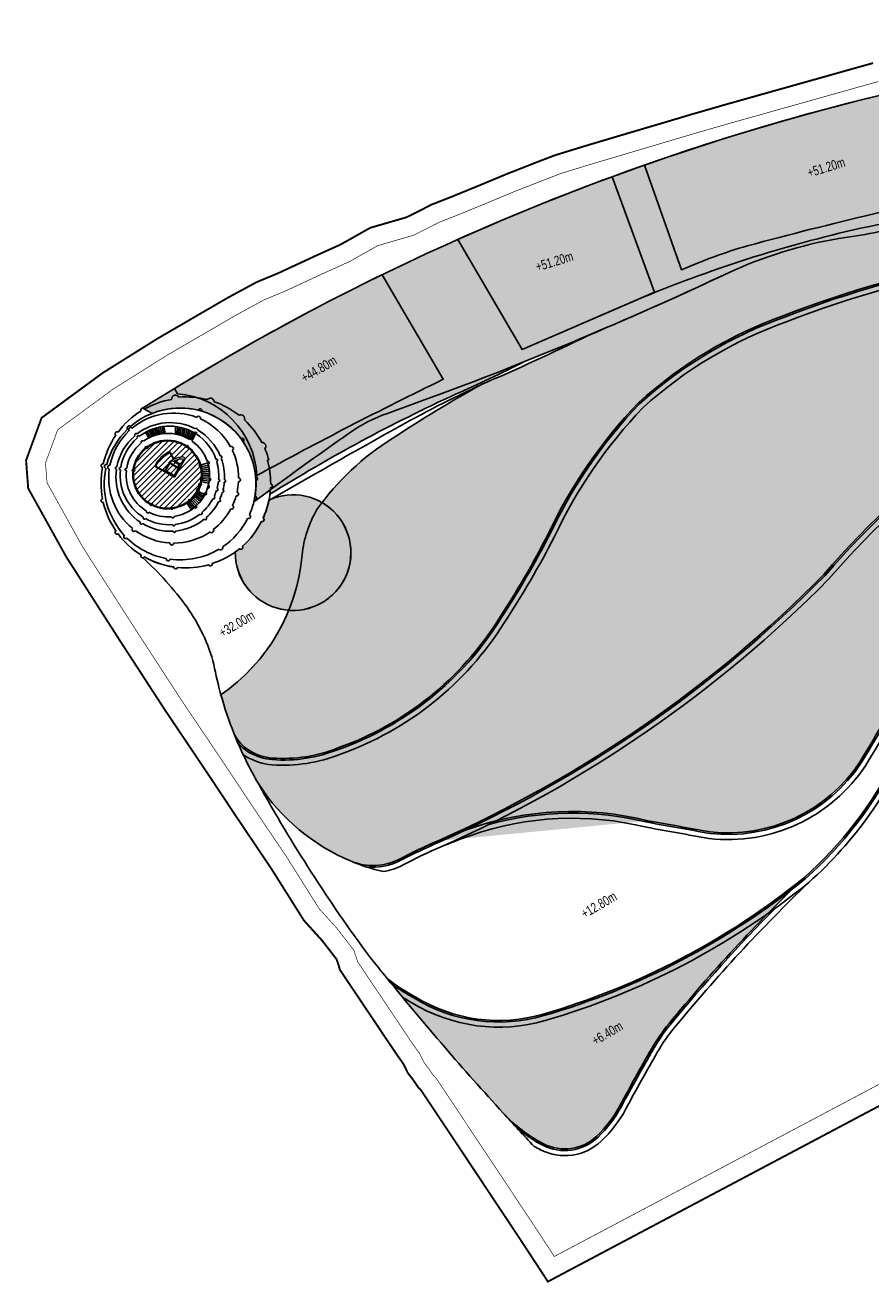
# Model space of a CAD drawing. Header units: millimetres. Extents: x -1402 to -179, y -280 to 6164.
# Tile 195 of 212: x -786 to -654, y 5359 to 5555. Entities that reach past the tile are written whole.
import ezdxf

# ---------------------------------------------------------------- set-up
doc = ezdxf.new("R2010")
doc.units = ezdxf.units.MM
doc.linetypes.add('AJN-Limite', pattern=[1.25, 0.5, -0.25, 0, -0.25, 0, -0.25])
doc.linetypes.add('DASH', pattern=[0.35, 0.25, -0.1])
doc.layers.get('0').update_dxf_attribs({"linetype": 'CONTINUOUS'})
for name, color, linetype, lineweight in [('AJN-2-SBT-C', 2, 'CONTINUOUS', 20), ('AJN-4-PRT-C', 41, 'CONTINUOUS', 30), ('AJN-4-VIT-C', 130, 'CONTINUOUS', 30), ('AJN-5-ASC-C', 230, 'CONTINUOUS', 30), ('AJN-7-500-A', 10, 'CONTINUOUS', 18), ('AJN-8-252-H', 252, 'CONTINUOUS', 20), ('GEO-1-LIM-V', 10, 'AJN-Limite', 25)]:
    doc.layers.add(name, color=color, linetype=linetype, lineweight=lineweight)
for name, color, linetype, true_color in [('AJN-2-SBT-H', 7, 'CONTINUOUS', 0x6e6e6e), ('AJN-8-254-H-CLAIR', 7, 'CONTINUOUS', 0xededed), ('AJN-9-SRF-MARINHORIZON-HOUSING DUPLEX', 7, 'CONTINUOUS', 0x96cd7e)]:
    doc.layers.add(name, color=color, linetype=linetype, true_color=true_color)
for name, color, linetype in [('AJN-2-SBT-V', 51, 'CONTINUOUS'), ('AJN-7-PER-V', 8, 'CONTINUOUS'), ('AJN-8-251-H', 251, 'CONTINUOUS'), ('AJN-8-254-H', 254, 'CONTINUOUS')]:
    doc.layers.add(name, color=color, linetype=linetype)
doc.layers.add('AJN-6-Etang', color=7, linetype='CONTINUOUS', lineweight=15, true_color=0x46a499)
doc.styles.add('AJN-TXT-500', font='swiss.ttf', dxfattribs={"height": 0.75})
doc.styles.get("Standard").update_dxf_attribs({"font": 'rs.shx', "bigfont": 'hztxt.shx'})

# ---------------------------------------------------------------- blocks, each defined once
blk = doc.blocks.new('ESCALIER COURBE')
at = {"layer": 'AJN-8-251-H', "linetype": 'Continuous'}
for p, q in [((-3.17, 0.14), (-1.25, -1.46)), ((-2.96, 0.39), (-1.04, -1.21)), ((-2.74, 0.65), (-0.83, -0.97)), ((-2.53, 0.9), (-0.62, -0.72)), ((-2.31, 1.15), (-0.42, -0.48)), ((-2.09, 1.41), (-0.2, -0.23)), ((-1.87, 1.66), (0.01, 0.01)), ((-4.01, -0.9), (-2.06, -2.46)), ((-3.8, -0.64), (-1.86, -2.21)), ((-3.59, -0.38), (-1.66, -1.96)), ((-3.38, -0.12), (-1.45, -1.71)), ((-4.51, -5.41), (-6.37, -3.75)), ((-4.29, -5.16), (-6.16, -3.51)), ((-4.07, -4.91), (-5.95, -3.27)), ((-3.85, -4.66), (-5.74, -3.03)), ((-3.63, -4.41), (-5.54, -2.78)), ((-3.42, -4.15), (-5.33, -2.54)), ((-3.21, -3.9), (-5.13, -2.3)), ((-2.99, -3.64), (-4.92, -2.05)), ((-6.31, -7.36), (-8.11, -5.62)), ((-5.17, -6.15), (-7.02, -4.46)), ((-4.95, -5.9), (-6.8, -4.22)), ((-4.73, -5.66), (-6.59, -3.99))]:
    blk.add_line(p, q, dxfattribs=at)
at = {"layer": 'AJN-8-251-H', "linetype": 'Continuous', "flags": 128}
for points in [[(-4.01, -0.9, -0.010909), (-1.87, 1.66)], [(-2.06, -2.46, -0.010871), (0, 0, -0.000061), (0.01, 0.01)]]:
    blk.add_lwpolyline(points, format="xyb", dxfattribs=at)
at = {"layer": 'AJN-8-251-H', "linetype": 'Continuous'}
for points in [[(-8.11, -5.62, 0.019637), (-4.92, -2.05, -0.004816), (-4.01, -0.9, -0.004816)], [(-6.31, -7.36, 0.019803), (-2.97, -3.61, -0.004953), (-2.06, -2.46, -0.004953)]]:
    blk.add_lwpolyline(points, format="xyb", dxfattribs=at)
at = {"layer": 'AJN-8-252-H', "flags": 128}
blk.add_lwpolyline([(-6.09, -5.3, 0.013174), (-3.94, -2.83, -0.015794), (-0.93, 0.83)], format="xyb", dxfattribs=at)
blk.add_lwpolyline([(-5.72, -5.17), (-6.09, -5.3), (-6.02, -4.91)], dxfattribs=at)
blk = doc.blocks.new('A$C0A0E1B4E')
at = {"layer": 'AJN-2-SBT-V'}
h = blk.add_hatch(color=256, dxfattribs=at)
h.dxf.hatch_style = 1
h.set_gradient(color1=(188, 236, 246), rotation=200, centered=1, tint=0.8, name='INVCURVED')
h.paths.add_polyline_path([(-131.6, -160.14, -0.041206), (-128.89, -156.23, -0.029624), (-107.7, -133.35, -0.100205), (-148.58, -154.74, -0.21111), (-168.61, -152.04, -0.042539), (-172.98, -149.2, 0.014455), (-154.83, -170.23, 0.089169), (-148.55, -175.03, 0.318444), (-140.21, -173.83, 0.07982), (-136.57, -169.07, -0.007477)])
at = {"layer": 'AJN-6-Etang', "transparency": 33554687}
h = blk.add_hatch(color=256, dxfattribs=at)
h.dxf.hatch_style = 1
h.set_gradient(color1=(39, 228, 241), rotation=300, centered=1, tint=0.757097)
h.paths.add_polyline_path([(14.8, -24.88, -0.191795), (8.46, -18.77, 0.000807), (2.07, -19.27, 0.00076), (-4.14, -19.78, -0.023982), (-18.63, -20.28, -0.033008), (-37.32, -22.64, -0.034223), (-57.8, -24.28, 0.002236), (-58.55, -24.31, 0.022173), (-69.68, -26.36, -0.065305), (-74.34, -26.81, -0.00299), (-83.07, -28.4, -0.003401), (-91.42, -31.06, -0.046928), (-102.31, -33.36, 0.063557), (-119.48, -38.69, -0.010457), (-141.55, -48.55, -0.011693), (-158.24, -56.22, 0.01967), (-172.15, -64.63, 0.099954), (-184.01, -75.8, 0.10929), (-186.32, -82.89, -0.222464), (-199.03, -104.78, 0.026891), (-197.01, -110.78, 0.149407), (-194.58, -113.51, 0.11867), (-190.95, -114.67, 0.113891), (-180.71, -113.09, 0.168279), (-155.57, -92.97, 0.026031), (-147.78, -79.56, -0.080527), (-133.69, -59.08, -0.098658), (-110.74, -45.37, -0.092955), (-48.18, -33.74, 0.029718), (-35.24, -33.26, 0.021841), (-26.16, -31.55, -0.029034), (-20.85, -30.9, -0.070228), (7.84, -33.4, -0.025626), (18.12, -36.74, 0.050461), (21.8, -37.88, 0.033732), (22.37, -37.93, 0.062578), (22.8, -37.88, 0.130004), (23.11, -37.71, 0.153463), (23.25, -37.46, 0.135749), (23.23, -37.21), (23.27, -37.32, 0.10194), (23.21, -36.87), (21.92, -32.66, 0.224712)])
at = {"layer": 'AJN-6-Etang', "linetype": 'Continuous', "transparency": 33554687}
h = blk.add_hatch(color=256, dxfattribs=at)
h.dxf.hatch_style = 1
h.set_gradient(color1=(166, 228, 247), rotation=200, centered=1, tint=0.8, name='INVCURVED')
edge = h.paths.add_edge_path()
edge.add_arc((16.68, -9.08), 32.85, 259.0174, 283.7331)
edge.add_line((24.48, -40.98), (23.24, -37.23))
edge.add_arc((22.8, -37.39), 0.471, -70.6203, 20.1925, ccw=False)
edge.add_arc((22.38, -36.19), 1.74, 267.0779, 289.3427, ccw=False)
edge.add_arc((22.45, -33.74), 4.2, 261.1793, 267.8351, ccw=False)
edge.add_arc((25.63, -19.13), 19.14, 246.9189, 258.474, ccw=False)
edge.add_arc((-19.55, -135.3), 105.52, 69.0801, 74.9519)
edge.add_arc((-15.36, -133.79), 103.04, 76.9888, 93.0574)
edge.add_arc((-17.89, -76.92), 46.11, 93.6854, 100.3376)
edge.add_arc((-50.21, 71.49), 105.82, 278.1314, 283.1362, ccw=False)
edge.add_arc((-45.72, 75.23), 109, 268.7077, 275.5166, ccw=False)
edge.add_arc((-48.44, -206.37), 172.63, 89.915, 111.1578)
edge.add_arc((-87.83, -109.8), 68.39, 109.5782, 132.116)
edge.add_arc((-77.57, -112.76), 77.66, 136.2722, 154.6878)
edge.add_arc((-280.4, -11.43), 149.1, 326.8486, 332.8131, ccw=False)
edge.add_arc((-197.18, -66.75), 49.18, 289.5713, 327.78, ccw=False)
edge.add_arc((-189.26, -91.68), 23.05, 265.806, 291.7959, ccw=False)
edge.add_arc((-190.36, -106.56), 8.14, 238.7353, 265.806, ccw=False)
edge.add_arc((-191.33, -108.16), 6.26, 204.7452, 238.7353, ccw=False)
edge.add_arc((-142.24, -89), 58.95, 201.6826, 210.3253)
edge.add_arc((-166.41, -101.4), 31.86, 213.0342, 247.3748)
edge.add_arc((-175.2, -122.5), 9, 247.3748, 297.9607)
edge.add_arc((-135.29, -197.68), 76.11, 113.0774, 117.9607, ccw=False)
edge.add_arc((-245.18, 53.14), 197.73, 293.8824, 315.3027)
edge.add_arc((-5.44, -171.08), 130.72, 83.0294, 139.3583, ccw=False)
h = blk.add_hatch(color=256, dxfattribs=at)
h.dxf.hatch_style = 1
h.set_gradient(color1=(181, 223, 247), rotation=200, centered=1, tint=0.8, name='INVCURVED')
edge = h.paths.add_edge_path()
edge.add_arc((20.24, -106.04), 41.77, 80.0813, 93.8135, ccw=False)
edge.add_arc((26.4, -70.8), 6, 8.3142, 80.0813, ccw=False)
edge.add_line((32.34, -69.94), (31.55, -64.54))
edge.add_arc((16.71, -66.71), 15, 8.3142, 17.1164)
edge.add_line((31.04, -62.3), (24.48, -40.98))
edge.add_arc((16.68, -9.08), 32.85, 259.0174, 283.7331, ccw=False)
edge.add_arc((-5.44, -171.08), 130.72, 83.0294, 139.3583)
edge.add_arc((-245.18, 53.14), 197.73, 293.8824, 315.3027, ccw=False)
edge.add_arc((-135.29, -197.68), 76.11, 109.1622, 113.0774, ccw=False)
edge.add_arc((-144.02, -172.57), 49.53, 76.1865, 109.1622, ccw=False)
edge.add_arc((7292.81, 40997.51), 41786.94, 259.764921, 259.778471)
edge.add_arc((-119.69, -101.53), 24.85, 263.5899, 326.3376)
edge.add_arc((-1503.77, 726.35), 1637.6, 329.07221, 329.52177)
edge.add_arc((-50.96, -127.51), 47.56, 102.1028, 150.7305, ccw=False)
edge.add_arc((10.41, -327.12), 256.25, 101.2019, 106.1647, ccw=False)
edge.add_line((-39.37, -75.76), (-25.52, -73.39))
edge.add_arc((-61.77, 149.81), 226.13, 279.2254, 286.4139)
edge.add_arc((22.18, -135.19), 70.99, 93.8135, 106.4139, ccw=False)
at = {"layer": 'AJN-6-Etang', "transparency": 33554687}
h = blk.add_hatch(color=256, dxfattribs=at)
h.dxf.hatch_style = 1
h.set_gradient(color1=(188, 236, 246), rotation=200, centered=1, tint=0.8, name='INVCURVED')
edge = h.paths.add_edge_path()
edge.add_arc((26.4, -70.8), 6, 8.3142, 80.0813)
edge.add_arc((20.24, -106.04), 41.77, 80.0813, 93.8135)
edge.add_arc((22.18, -135.19), 70.99, 93.8135, 106.4139)
edge.add_arc((-61.77, 149.81), 226.13, 279.2254, 286.4139, ccw=False)
edge.add_line((-25.52, -73.39), (-39.37, -75.76))
edge.add_arc((-28.94, -143.36), 68.41, 82.7021, 98.7715, ccw=False)
edge.add_arc((-35.08, -197.28), 122.67, 74.0951, 83.0566, ccw=False)
edge.add_arc((28.51, 16.67), 100.55, 252.6563, 263.6004)
edge.add_arc((20.19, -58.51), 24.91, 263.3459, 296.1893)
edge.add_arc((28.72, -75.44), 5.96, 294.4265, 308.1904)
edge.add_arc((31.02, -78.29), 2.29, 307.0003, 349.6996)
edge.add_arc((26.43, -77.52), 6.96, 350.2044, 365.0106)
edge.add_line((33.36, -76.91), (32.34, -69.94))
h = blk.add_hatch(color=256, dxfattribs=at)
h.dxf.hatch_style = 1
h.set_gradient(color1=(143, 224, 240), color2=(237, 250, 252), rotation=220, centered=1, tint=0.8, name='INVCURVED')
edge = h.paths.add_edge_path()
edge.add_arc((29.63, -85.99), 5, 270, 368.3142)
edge.add_line((34.58, -85.27), (33.36, -76.91))
edge.add_arc((26.43, -77.52), 6.96, -9.2989, 5.0106, ccw=False)
edge.add_arc((31.02, -78.29), 2.29, 307.0003, 351.206, ccw=False)
edge.add_arc((28.72, -75.44), 5.96, 294.4265, 308.1904, ccw=False)
edge.add_arc((20.19, -58.51), 24.91, 263.3459, 296.1893, ccw=False)
edge.add_arc((28.51, 16.67), 100.55, 252.6563, 263.6004, ccw=False)
edge.add_arc((-35.08, -197.28), 122.67, 74.0951, 83.0566)
edge.add_arc((-28.94, -143.36), 68.41, 82.7021, 98.7715)
edge.add_arc((10.41, -327.12), 256.25, 101.2019, 106.1647)
edge.add_arc((-47.61, -125.31), 46.27, 106.7331, 149.5874)
edge.add_arc((-62.11, -85.93), 30, 212.1441, 281.6392)
edge.add_arc((-84.6, 23.26), 141.49, 281.6392, 295.8554)
edge.add_arc((34.04, -220.2), 129.35, 98.0377, 116.1154, ccw=False)
edge.add_arc((52.78, -453.24), 362.99, 93.6562, 95.8226, ccw=False)
at = {"layer": 'AJN-8-254-H'}
h = blk.add_hatch(color=256, dxfattribs=at)
h.dxf.hatch_style = 1
h.paths.add_polyline_path([(0, 0), (-4.4, 0, 0.001802), (-7.19, -0.01, -0.106766), (0.63, -17.01, -0.032965), (7.83, -17.05, 0.107066)])
h.paths.add_polyline_path([(-7.19, -0.01, 0.006777), (-17.68, -0.23), (-16.33, -2.03), (-11.19, -18.68, -0.032008), (0.63, -17.01, 0.106766)])
h.paths.add_polyline_path([(-16.33, -2.03), (-17.68, -0.23, 0.004882), (-25.22, -0.56), (-19.39, -17.46), (-25.59, -17.83, 0.038414), (-31.76, -18.55), (-35.01, -19.37, -0.05971), (-49.1, -21.62, 0.019839), (-64.93, -22.86), (-70.38, -5.67, 0.007782), (-82.22, -7.91), (-76.89, -25.15, 0.015777), (-116.6, -34.52, 0.032397), (-126.96, -38.28), (-132.71, -21.89, 0.003478), (-137.78, -23.71), (-131.13, -41.82, -0.041991), (-97.76, -31.53), (-71.84, -25.96, -0.041971), (-57.8, -24.28, 0.037092), (-35.61, -22.37), (-22.85, -20.6, -0.050284), (-14.16, -20.27, 0.005676), (-10.73, -20.18)])
h.paths.add_polyline_path([(-25.22, -0.56, 0.029382), (-70.38, -5.67), (-64.93, -22.86, -0.019839), (-49.1, -21.62, 0.05971), (-35.01, -19.37), (-31.76, -18.55, -0.038414), (-25.59, -17.83), (-19.39, -17.46)], flags=17)
h.paths.add_polyline_path([(-82.22, -7.91, 0.033888), (-132.71, -21.89), (-126.96, -38.28, -0.032397), (-116.6, -34.52, -0.015777), (-76.89, -25.15)], flags=17)
h.paths.add_polyline_path([(-137.78, -23.71, 0.016861), (-161.96, -33.53), (-151.89, -50.74), (-131.14, -41.79)])
h.paths.add_polyline_path([(-161.96, -33.53, 0.008435), (-173.79, -39.04), (-164.22, -55.41, 0.012364), (-193.61, -70.57, -0.085128), (-193.88, -74.58, -0.006356), (-178.98, -63.84, -0.067918), (-172.98, -60.74, 0.025046), (-119.48, -38.69, -0.063557), (-102.31, -33.36, 0.046928), (-91.42, -31.06, 0.003519), (-82.78, -28.31), (-97.76, -31.53, 0.044323), (-132.93, -42.56), (-151.89, -50.74)], flags=17)
h.paths.add_polyline_path([(-173.79, -39.04, 0.023937), (-206.28, -56.83), (-205.82, -57.68, -0.376855), (-193.42, -70.47, -0.012284), (-164.22, -55.41)], flags=17)
h.paths.add_polyline_path([(-205.82, -57.68), (-206.28, -56.83, 0.003821), (-211.3, -59.95), (-209.77, -60.74, -0.607479), (-193.88, -74.58, -0.006356), (-178.98, -63.84, -0.067918), (-172.98, -60.74, 0.025046), (-119.48, -38.69, -0.063557), (-102.31, -33.36, 0.046928), (-91.42, -31.06, 0.003519), (-82.78, -28.31), (-97.76, -31.53, 0.044323), (-132.93, -42.56), (-151.89, -50.74), (-161.96, -33.53, 0.008435), (-173.79, -39.04), (-164.22, -55.41, 0.012284), (-193.42, -70.47, 0.376855)])
h.paths.add_polyline_path([(-162.3, -57.75, 0.016084), (-151.64, -52.69, -0.009863), (-172.98, -60.74, 0.067918), (-178.98, -63.84, 0.005243), (-191.29, -72.67, -0.013753), (-191.36, -73.39, -0.031979)], flags=16)
h.paths.add_polyline_path([(0.63, -17.01, 0.032008), (-11.19, -18.68), (-10.73, -20.18, 0.010904), (-4.14, -19.78, -0.00076), (2.07, -19.27, -0.000782), (8.45, -18.77, -0.03835), (7.83, -17.05, 0.032976)])
h = blk.add_hatch(color=256, dxfattribs=at)
h.dxf.hatch_style = 1
h.paths.add_polyline_path([(-161.96, -33.53, 0.008435), (-173.79, -39.04), (-164.22, -55.41, 0.012284), (-193.42, -70.47, 0.376855), (-205.82, -57.68), (-206.28, -56.83, 0.003821), (-211.3, -59.95), (-209.77, -60.74, -0.607479), (-193.88, -74.58, -0.006356), (-178.98, -63.84, -0.067918), (-172.98, -60.74, 0.025046), (-119.48, -38.69, -0.063557), (-102.31, -33.36, 0.046928), (-91.42, -31.06, 0.003519), (-82.78, -28.31), (-97.76, -31.53, 0.044323), (-132.93, -42.56), (-151.89, -50.74)])
h.paths.add_polyline_path([(-71.84, -25.96), (-82.78, -28.31, -0.000118), (-83.07, -28.4, 0.00299), (-74.34, -26.81, 0.065305), (-69.68, -26.36, -0.022173), (-58.55, -24.31, 0.039732)])
at = {"layer": 'AJN-2-SBT-V', "flags": 128}
for points in [[(0.63, -17.01, -0.032965), (7.83, -17.05, 0.107066), (0, 0), (-4.4, 0, 0.001802), (-7.19, -0.01)], [(-11.19, -18.68, -0.032008), (0.63, -17.01, 0.106766), (-7.19, -0.01, 0.140121), (-211.3, -59.95), (-209.77, -60.74, -0.607479), (-193.88, -74.58, -0.006356), (-178.98, -63.84, -0.067918), (-172.98, -60.74, 0.025046), (-119.48, -38.69, -0.063557), (-102.31, -33.36, 0.046928), (-91.42, -31.06, 0.003519), (-82.78, -28.31, 0.003519)], [(-10.73, -20.18, 0.010904), (-4.14, -19.78, -0.001542), (8.45, -18.77, -0.038353), (7.83, -17.05)], [(-191.29, -72.67, -0.013753), (-191.36, -73.39, -0.031979), (-162.3, -57.75, 0.016084), (-151.64, -52.69, 0.016084)]]:
    blk.add_lwpolyline(points, format="xyb", dxfattribs=at)
for points in [[(-132.93, -42.56, -0.044323), (-97.76, -31.53), (-71.84, -25.96, -0.041971), (-57.8, -24.28, 0.037092), (-35.61, -22.37), (-22.85, -20.6, -0.050284), (-14.16, -20.27, 0.005676), (-10.73, -20.18), (-16.33, -2.03), (-17.68, -0.23, 0.096548), (-161.96, -33.53), (-151.89, -50.74)], [(-70.38, -5.67, -0.029382), (-25.22, -0.56), (-19.39, -17.46), (-25.59, -17.83, 0.038414), (-31.76, -18.55), (-35.01, -19.37, -0.05971), (-49.1, -21.62, 0.019839), (-64.93, -22.86)], [(-116.6, -34.52, -0.015777), (-76.89, -25.15), (-82.22, -7.91, 0.033888), (-132.71, -21.89), (-126.96, -38.28, -0.032397)], [(-110.74, -45.37, -0.092955), (-48.18, -33.74, 0.029718), (-35.24, -33.26, 0.021841), (-26.16, -31.55, -0.029034), (-20.85, -30.9, -0.070228), (7.84, -33.4, -0.025626), (18.12, -36.74, 0.050461), (21.8, -37.88, 0.033732), (22.37, -37.93, 0.062578), (22.8, -37.88, 0.130004), (23.11, -37.71, 0.153463), (23.25, -37.46, 0.135749), (23.23, -37.21), (23.27, -37.32, 0.10194), (23.21, -36.87), (21.92, -32.66, 0.224712), (14.8, -24.88, -0.191795), (8.46, -18.77, 0.000807), (2.07, -19.27, 0.00076), (-4.14, -19.78, -0.023982), (-18.63, -20.28, -0.033008), (-37.32, -22.64, -0.034223), (-57.8, -24.28, 0.002236), (-58.55, -24.31, 0.022173), (-69.68, -26.36, -0.065305), (-74.34, -26.81, -0.00299), (-83.07, -28.4, -0.003401), (-91.42, -31.06, -0.046928), (-102.31, -33.36, 0.063557), (-119.48, -38.69, -0.010457), (-141.55, -48.55, -0.011693), (-158.24, -56.22, 0.01967), (-172.15, -64.63, 0.099954), (-184.01, -75.8, 0.10929), (-186.32, -82.89, -0.222464), (-199.03, -104.78, 0.026891), (-197.01, -110.78, 0.149407), (-194.58, -113.51, 0.11867), (-190.95, -114.67, 0.113891), (-180.71, -113.09, 0.168279), (-155.57, -92.97, 0.026031), (-147.78, -79.56, -0.080527), (-133.69, -59.08, -0.098658)], [(-161.96, -33.53, -0.016861), (-137.78, -23.71), (-131.14, -41.79), (-151.89, -50.74)], [(-206.28, -56.83, -0.023937), (-173.79, -39.04), (-164.22, -55.41, 0.012284), (-193.42, -70.47, 0.376855), (-205.82, -57.68)], [(32.34, -69.94, 0.323796), (27.43, -64.89, 0.05999), (17.46, -64.36, 0.055035), (2.12, -67.1, -0.031376), (-25.52, -73.39), (-39.37, -75.76, -0.070231), (-20.25, -75.51, -0.039122), (-1.46, -79.31, 0.047789), (17.31, -83.25, 0.144296), (31.18, -80.86, 0.060129), (32.41, -80.12, 0.188497), (33.28, -78.7, 0.064694), (33.36, -76.91)], [(29.63, -90.99, 0.457383), (34.58, -85.27), (33.36, -76.91, -0.062518), (33.29, -78.64, -0.195312), (32.41, -80.12, -0.060129), (31.18, -80.86, -0.144296), (17.31, -83.25, -0.047789), (-1.46, -79.31, 0.039122), (-20.25, -75.51, 0.070231), (-39.37, -75.76, 0.021658), (-60.93, -81.01, 0.189198), (-87.51, -101.89, 0.312878), (-56.05, -115.31, 0.06211), (-22.9, -104.06, -0.079043), (15.95, -92.13, -0.009453)]]:
    blk.add_lwpolyline(points, format="xyb", close=True, dxfattribs=at)
at = {"layer": 'AJN-2-SBT-V', "linetype": 'Continuous', "flags": 128}
for points in [[(10.42, -41.32, 0.108263), (24.48, -40.98), (23.24, -37.23, -0.418375), (22.95, -37.83, -0.097455), (22.29, -37.93, -0.029049), (21.8, -37.88, -0.050461), (18.12, -36.74, 0.025626), (7.84, -33.4, 0.070228), (-20.85, -30.9, 0.029034), (-26.16, -31.55, -0.021841), (-35.24, -33.26, -0.029718), (-48.18, -33.74, 0.092955), (-110.74, -45.37, 0.098658), (-133.69, -59.08, 0.080527), (-147.78, -79.56, -0.026031), (-155.57, -92.97, -0.168279), (-180.71, -113.09, -0.113891), (-190.95, -114.67, -0.11867), (-194.58, -113.51, -0.149407), (-197.01, -110.78, 0.037729), (-193.12, -118.77, 0.150971), (-178.66, -130.81, 0.224378), (-170.98, -130.45, -0.02131), (-165.13, -127.66, 0.093737), (-104.63, -85.93, -0.250853)], [(-172.15, -64.63, -0.01967), (-158.24, -56.22, 0.018604), (-171.86, -63.2, 0.00352), (-191.53, -74.37, -0.054793), (-192.43, -77.12, -0.930329), (-192.69, -77.66, -0.092522), (-195.66, -81.52, -0.930329), (-196.12, -81.91, -0.092517), (-200.39, -84.25, -0.930329), (-200.96, -84.43, -0.092522), (-205.82, -84.85, -0.930329), (-206.41, -84.78, -0.092522), (-211.02, -83.21, -0.249493), (-211.27, -83.34, -0.050961), (-204.34, -91.06, -0.089979), (-200.14, -100.05, 0.020604), (-199.03, -104.78, 0.222464), (-186.32, -82.89, -0.10929), (-184.01, -75.8, -0.099954)], [(-107.7, -133.35, 0.093893), (-93.53, -114.94), (-94.82, -114.28, 0.019637), (-92.83, -109.93, -0.015726), (-91.01, -105.49), (-89.69, -106.08, -0.02495), (-87.51, -101.89, -0.189198), (-60.93, -81.01, 0.215421), (-92.45, -104.26, -0.001962), (-99.01, -115.3, -0.280841), (-122.47, -126.23, -0.000059), (-132.19, -124.47, 0.144885), (-160.28, -125.78, 0.03841), (-170.98, -130.45, -0.224378), (-178.66, -130.81, -0.150971), (-193.12, -118.77, 0.032866), (-175.8, -145.7, 0.002338), (-172.98, -149.2, 0.042539), (-168.61, -152.04, 0.21111), (-148.58, -154.74, 0.100205)]]:
    blk.add_lwpolyline(points, format="xyb", close=True, dxfattribs=at)
at = {"layer": 'AJN-2-SBT-V'}
for points in [[(17.46, -64.36, -0.05999), (27.43, -64.89, -0.323796), (32.34, -69.94), (31.55, -64.54, 0.038426), (31.04, -62.3), (24.48, -40.98, -0.108263), (10.42, -41.32, 0.250853), (-104.63, -85.93, -0.093737), (-165.13, -127.66, -0.017085), (-160.28, -125.78, -0.144885), (-132.19, -124.47, 0.000059), (-122.47, -126.23, 0.280841), (-99.01, -115.3, 0.001962), (-92.45, -104.26, -0.215421), (-60.93, -81.01, -0.021658), (-39.37, -75.76), (-25.52, -73.39, 0.031376), (2.12, -67.1, -0.055035)], [(-107.7, -133.35, -0.100205), (-148.58, -154.74, -0.21111), (-168.61, -152.04, -0.042539), (-172.98, -149.2, 0.014455), (-154.83, -170.23, 0.089169), (-148.55, -175.03, 0.318444), (-140.21, -173.83, 0.07982), (-136.57, -169.07, -0.007477), (-131.6, -160.14, -0.04116), (-128.89, -156.23, -0.029629)]]:
    blk.add_lwpolyline(points, format="xyb", close=True, dxfattribs=at)
at = {"layer": 'AJN-8-251-H', "linetype": 'Continuous'}
for p, q in [((31.3, -70.09), (32.34, -69.94)), ((34.58, -85.27), (35.07, -88.64))]:
    blk.add_line(p, q, dxfattribs=at)
at = {"layer": 'AJN-8-251-H', "linetype": 'Continuous', "flags": 128}
for points in [[(-196.42, -112.22, 0.088385), (-194.71, -113.73, 0.11867), (-190.97, -114.92, 0.113838), (-180.62, -113.32, 0.168243), (-155.36, -93.1, 0.026035), (-147.55, -79.67, -0.080511), (-133.52, -59.26, -0.098637), (-110.66, -45.61, -0.092957), (-48.18, -33.99, 0.029725), (-35.21, -33.51, 0.02184), (-26.11, -31.8, -0.028993), (-20.84, -31.15, -0.070213), (7.78, -33.64, -0.025605), (18.03, -36.97, 0.050476), (21.76, -38.13, 0.034159), (22.36, -38.18, 0.062791), (22.86, -38.12, 0.130004), (23.29, -37.89, 0.10222), (23.45, -37.65)], [(-195.57, -114.12, 0.018186), (-195.12, -114.41, 0.11867), (-191.03, -115.72, 0.113676), (-180.34, -114.07, 0.168131), (-154.69, -93.54, 0.026046), (-146.83, -80.02, -0.080458), (-132.96, -59.83, -0.098569), (-110.38, -46.36, -0.09296), (-48.19, -34.79, 0.029747), (-35.12, -34.3, 0.021836), (-25.95, -32.58, -0.028861), (-20.79, -31.95, -0.070167), (7.59, -34.42, -0.025535), (17.73, -37.71, 0.050506), (21.62, -38.92, 0.035275), (22.35, -38.98, 0.063241), (23.05, -38.9, 0.109774), (23.73, -38.56)], [(-176.3, -131.69, 0.152929), (-170.86, -130.67, -0.021316), (-165.03, -127.89, 0.093751), (-104.45, -86.1, -0.250853), (10.38, -41.57, 0.108309), (24.55, -41.22)], [(-173.64, -132.43, 0.083162), (-170.49, -131.38, -0.021335), (-164.71, -128.62, 0.093794), (-103.86, -86.65, -0.250854), (10.26, -42.36, 0.108449), (24.79, -41.99)], [(-157.1, -125.06, -0.128169), (-132.24, -124.72, 0.000059), (-122.5, -126.47, 0.280995), (-98.79, -115.44, 0.001963), (-92.23, -104.38, -0.215485), (-60.87, -81.25, -0.021661), (-39.33, -76), (-25.48, -73.63, 0.031376), (2.19, -67.34, -0.055035), (17.48, -64.61, -0.05999), (27.39, -65.14, -0.323796), (32.09, -69.97)], [(-164.72, -128.62, -0.017085), (-159.93, -126.78, -0.145056), (-132.41, -125.5, 0.00006), (-122.62, -127.27, 0.281472), (-98.12, -115.87, 0.001967), (-91.53, -104.78, -0.215691), (-60.67, -82.02, -0.031985), (-28.83, -74.96, 0.003869), (-25.35, -74.42, 0.031376), (2.42, -68.1, -0.055035), (17.53, -65.41, -0.05999), (27.25, -65.93, -0.323796), (31.3, -70.09, -0.323796)], [(-39.21, -76.79, -0.070243), (-20.38, -76.55, -0.039102), (-1.76, -80.31, 0.047751), (17.19, -84.3, 0.144119), (31.63, -81.81, 0.059164), (33.05, -80.95, 0.086097), (33.83, -80.12, 0.086097)], [(-30.49, -75.22, -0.037571), (-20.28, -75.76, -0.039117), (-1.53, -79.55, 0.04778), (17.28, -83.5, 0.144251), (31.29, -81.09, 0.059869), (32.56, -80.32, 0.188342), (33.53, -78.74, 0.011497), (33.58, -78.41)], [(-170.57, -152.13, 0.013039), (-169.13, -152.95, 0.210807), (-148.29, -155.75, 0.100257), (-107.02, -134.15, 0.114004), (-90.5, -110.84, -0.015824), (-88.73, -106.52, -0.024954), (-86.6, -102.42, -0.189193), (-60.63, -82.01)], [(-89.46, -106.18, -0.024936), (-87.29, -102.02, -0.135877), (-69.66, -84.93)], [(-87, -103.12, 0.301062), (-56, -115.56, 0.062111), (-22.79, -104.29, -0.079035), (15.98, -92.37, -0.009444), (29.64, -91.24, 0.366311), (34.81, -86.85, 0.366311)], [(-87.43, -103.9, 0.297566), (-55.84, -116.34, 0.062114), (-22.44, -105, -0.079008), (16.08, -93.17, -0.009417), (29.67, -92.04, 0.285409), (35.07, -88.64, 0.285409)], [(-172.31, -150.01, 0.034206), (-168.74, -152.26, 0.211035), (-148.51, -154.98, 0.100218), (-107.53, -133.54, 0.093916), (-93.3, -115.05, 0.093916)], [(-150, -175.43, 0.011861), (-149.03, -175.96, 0.318444), (-139.49, -174.6, 0.07982), (-135.65, -169.57, -0.007477), (-130.69, -160.66, -0.04116), (-128.08, -156.9, -0.029629), (-106.97, -134.1)], [(-152.5, -172.76, 0.050839), (-148.66, -175.25, 0.318444), (-140.04, -174.02, 0.07982), (-136.35, -169.19, -0.007477), (-131.38, -160.26, -0.04116), (-128.7, -156.39, -0.023408), (-112.19, -138.11, -0.023408)]]:
    blk.add_lwpolyline(points, format="xyb", dxfattribs=at)
at = {"layer": 'AJN-8-251-H', "linetype": 'Continuous'}
for centre, radius, start, end in [((-166.41, -101.4), 31.86, 247.3748, 256.8793), ((199.82, 154.12), 480.61, 222.4457, 223.2915)]:
    blk.add_arc(centre, radius, start, end, dxfattribs=at)
at = {"layer": 'AJN-2-SBT-V', "rotation": 17.16630264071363}
blk.add_blockref('ESCALIER COURBE', (-88.73, -106.52), dxfattribs=at)
at = {"layer": 'AJN-7-500-A', "char_height": 1.5, "attachment_point": 8, "rotation": 17.1663, "style": 'AJN-TXT-500'}
for s, insert in [('{\\fSwis721 LtCn BT|b0|i0|c0|p34;+51.20m }', (-45.51, -14.31)), ('{\\fSwis721 LtCn BT|b0|i0|c0|p34;+44.80m }', (-72.63, -17.98)), ('{\\fSwis721 LtCn BT|b0|i0|c0|p34;+51.20m }', (-104.06, -22.98)), ('{\\fSwis721 LtCn BT|b0|i0|c0|p34;+51.20m }', (-146.61, -37.69))]:
    blk.add_mtext_dynamic_manual_height_columns(s, width=58.7581, gutter_width=35.69, heights=[26.17], dxfattribs=dict(at, insert=insert))
at = {"layer": 'AJN-7-500-A', "char_height": 1.5, "attachment_point": 8}
for s, insert, rotation in [('{\\fSwis721 LtCn BT|b0|i0|c0|p34;+28.80m}', (-58.98, -29.99), 17.1663), ('{\\fSwis721 LtCn BT|b0|i0|c0|p34;+25.60m}', (-55.14, -42.41), 17.1663), ('{\\fSwis721 LtCn BT|b0|i0|c0|p34;+44.80m}', (-183.32, -54.45), 30.3256), ('{\\fSwis721 LtCn BT|b0|i0|c0|p34;+19.20m}', (-48.95, -62.47), 17.1663), ('{\\fSwis721 LtCn BT|b0|i0|c0|p34;+12.80m}', (20.99, -75.41), 17.1663), ('{\\fSwis721 LtCn BT|b0|i0|c0|p34;+32.00m}', (-196.16, -94.33), 30.3256), ('{\\fSwis721 LtCn BT|b0|i0|c0|p34;+6.40m}', (-39.21, -94), 17.1663), ('{\\fSwis721 LtCn BT|b0|i0|c0|p34;+12.80m}', (-139.48, -138.3), 30.3256), ('{\\fSwis721 LtCn BT|b0|i0|c0|p34;+6.40m}', (-138.17, -158.38), 30.3256)]:
    blk.add_mtext_dynamic_manual_height_columns(s, width=11.105, gutter_width=35.69, heights=[0], dxfattribs=dict(at, insert=insert, rotation=rotation))

msp = doc.modelspace()

# ---------------------------------------------------------------- hatches: boundary and pattern name
at = {"layer": 'AJN-2-SBT-H'}
h = msp.add_hatch(color=256, dxfattribs=at)
h.dxf.hatch_style = 1
edge = h.paths.add_edge_path()
edge.add_arc((-767.06, 5489.37), 0.2, 0, 360)
h = msp.add_hatch(color=256, dxfattribs=at)
h.dxf.hatch_style = 1
h.paths.add_polyline_path([(-763.33, 5488.62), (-763.42, 5488.79, 0.153816), (-765.83, 5486.44), (-765.65, 5486.34, -0.153984)])
h = msp.add_hatch(color=256, dxfattribs=at)
h.dxf.hatch_style = 1
h.paths.add_polyline_path([(-760.94, 5487.7), (-762.66, 5484.66), (-764.6, 5485.76, -0.011905), (-764.5, 5485.93), (-762.73, 5484.94), (-761.81, 5486.57), (-763.06, 5487.28, 0.031814), (-763.48, 5486.97), (-763.57, 5487.03, -0.143021), (-761.42, 5487.97)])
h.paths.add_polyline_path([(-761.25, 5487.57), (-761.71, 5486.75), (-762.65, 5487.28, -0.179986)], flags=16)
h.paths.add_polyline_path([(-746.62, 5481.79), (-739.66, 5485.86), (-741.26, 5488.59), (-748.21, 5484.52)], flags=9)
h = msp.add_hatch(color=256, dxfattribs=at)
h.dxf.hatch_style = 1
edge = h.paths.add_edge_path()
edge.add_arc((-760.74, 5489.55), 0.2, 0, 360)
h = msp.add_hatch(color=256, dxfattribs=at)
h.dxf.hatch_style = 1
edge = h.paths.add_edge_path()
edge.add_arc((-758.63, 5486.59), 0.2, 0, 360)
h = msp.add_hatch(color=256, dxfattribs=at)
h.dxf.hatch_style = 1
edge = h.paths.add_edge_path()
edge.add_arc((-769.09, 5485.79), 0.2, 0, 360)
h = msp.add_hatch(color=256, dxfattribs=at)
h.dxf.hatch_style = 1
edge = h.paths.add_edge_path()
edge.add_arc((-758.47, 5484.52), 0.2, 0, 360)
h = msp.add_hatch(color=256, dxfattribs=at)
h.dxf.hatch_style = 1
edge = h.paths.add_edge_path()
edge.add_arc((-759, 5482.74), 0.2, 0, 360)
h = msp.add_hatch(color=256, dxfattribs=at)
h.dxf.hatch_style = 1
edge = h.paths.add_edge_path()
edge.add_arc((-758.67, 5483.59), 0.2, 0, 360)
h = msp.add_hatch(color=256, dxfattribs=at)
h.dxf.hatch_style = 1
edge = h.paths.add_edge_path()
edge.add_arc((-766.28, 5480.42), 0.2, 0, 360)
h = msp.add_hatch(color=256, dxfattribs=at)
h.dxf.hatch_style = 1
edge = h.paths.add_edge_path()
edge.add_arc((-760.28, 5481.1), 0.2, 0, 360)
h = msp.add_hatch(color=256, dxfattribs=at)
h.dxf.hatch_style = 1
edge = h.paths.add_edge_path()
edge.add_arc((-757.84, 5482.16), 0.2, 0, 360)
h = msp.add_hatch(color=256, dxfattribs=at)
h.dxf.hatch_style = 1
edge = h.paths.add_edge_path()
edge.add_arc((-763.09, 5479.84), 0.2, 0, 360)
at = {"layer": 'AJN-8-254-H'}
h = msp.add_hatch(color=256, dxfattribs=at)
h.dxf.hatch_style = 1
h.paths.add_polyline_path([(-747.89, 5481.15, -0.055968), (-748.8, 5478.33, -0.268718), (-748.65, 5478.07, -0.529291), (-749.06, 5477.79, -0.092522), (-752.03, 5473.93, -0.160339), (-751.98, 5473.75, -0.670041), (-752.49, 5473.54, -0.016044), (-753.16, 5473.02, 3.446576)])
at = {"layer": 'AJN-8-254-H-CLAIR'}
h = msp.add_hatch(color=256, dxfattribs=at)
h.dxf.hatch_style = 1
h.paths.add_polyline_path([(-760.94, 5487.7), (-762.66, 5484.66), (-764.6, 5485.76, -0.011905), (-764.5, 5485.93), (-762.73, 5484.94), (-761.81, 5486.57), (-763.06, 5487.28, 0.031814), (-763.48, 5486.97), (-763.57, 5487.03, -0.143021), (-761.42, 5487.97)])
h.paths.add_polyline_path([(-761.25, 5487.57), (-761.71, 5486.75), (-762.65, 5487.28, -0.179986)], flags=16)
h.paths.add_polyline_path([(-746.62, 5481.79), (-739.66, 5485.86), (-741.26, 5488.59), (-748.21, 5484.52)], flags=9)
h = msp.add_hatch(color=256, dxfattribs=at)
h.dxf.hatch_style = 1
h.paths.add_polyline_path([(-760.94, 5487.7), (-762.66, 5484.66), (-764.6, 5485.76, -0.011905), (-764.5, 5485.93), (-762.73, 5484.94), (-761.81, 5486.57), (-763.06, 5487.28, 0.031814), (-763.48, 5486.97), (-763.57, 5487.03, -0.143021), (-761.42, 5487.97)])
h.paths.add_polyline_path([(-761.25, 5487.57), (-761.71, 5486.75), (-762.65, 5487.28, -0.179986)], flags=16)
h.paths.add_polyline_path([(-746.62, 5481.79), (-739.66, 5485.86), (-741.26, 5488.59), (-748.21, 5484.52)], flags=9)
at = {"layer": 'AJN-9-SRF-MARINHORIZON-HOUSING DUPLEX'}
h = msp.add_hatch(dxfattribs=at)
h.set_pattern_fill('ANSI31', color=256, scale=0.2)
h.set_pattern_definition([(45, (0, 5400), (-0.4490128, 0.4490128), [])])
h.paths.add_polyline_path([(-758.61, 5486.39, -0.44613), (-758.83, 5486.59, -0.291115), (-758.71, 5486.77, 0.156329), (-760.6, 5489.41, -0.681998), (-760.94, 5489.55, -0.11541), (-760.92, 5489.64, 0.306273), (-766.88, 5489.47, -0.129669), (-766.86, 5489.37, -0.66161), (-767.19, 5489.23, 0.180964), (-769.03, 5485.98, -0.338707), (-768.89, 5485.79, -0.407393), (-769.08, 5485.59, 0.020843), (-769.1, 5485.14, 0.267946), (-766.44, 5480.54, -0.725782), (-766.08, 5480.42, -0.085833), (-766.09, 5480.35, 0.135908), (-763.29, 5479.85, -0.865533), (-762.9, 5479.9, 0.128212), (-760.45, 5480.99, -0.143193), (-760.48, 5481.1, -0.642687), (-760.15, 5481.25, 0.079488), (-759.12, 5482.58, -0.244877), (-759.2, 5482.74, -0.512115), (-758.94, 5482.93, 0.024034), (-758.75, 5483.41, -0.290572), (-758.87, 5483.59, -0.459418), (-758.63, 5483.78, 0.025959), (-758.52, 5484.32, -0.339557), (-758.67, 5484.52, -0.406506), (-758.48, 5484.72, 0.020081), (-758.46, 5485.14, 0.058969)])

# ---------------------------------------------------------------- linework, layer by layer
at = {"layer": 'AJN-2-SBT-C'}
for points in [[(-765.65, 5486.34, -0.153984), (-763.33, 5488.62), (-763.42, 5488.79, 0.153816), (-765.83, 5486.44, 0.153816)], [(-760.94, 5487.7), (-762.66, 5484.66), (-764.6, 5485.76, -0.011905), (-764.5, 5485.93), (-762.73, 5484.94), (-761.81, 5486.57), (-763.06, 5487.28, 0.031814), (-763.48, 5486.97), (-763.57, 5487.03, -0.143021), (-761.42, 5487.97), (-760.94, 5487.7)]]:
    msp.add_lwpolyline(points, format="xyb", dxfattribs=at)
msp.add_lwpolyline([(-761.71, 5486.75), (-762.65, 5487.28, -0.179986), (-761.25, 5487.57)], format="xyb", close=True, dxfattribs=at)
msp.add_lwpolyline([(-765.65, 5486.34), (-765.83, 5486.44)], dxfattribs=at)
for centre in [(-767.06, 5489.37), (-760.74, 5489.55), (-758.63, 5486.59), (-769.09, 5485.79), (-758.47, 5484.52), (-759, 5482.74), (-758.67, 5483.59), (-766.28, 5480.42), (-760.28, 5481.1), (-757.84, 5482.16), (-763.09, 5479.84)]:
    msp.add_circle(centre, 0.2, dxfattribs=at)
at = {"layer": 'AJN-2-SBT-V'}
msp.add_lwpolyline([(-747.89, 5481.15, -0.055968), (-748.8, 5478.33, -0.268718), (-748.65, 5478.07, -0.529291), (-749.06, 5477.79, -0.092522), (-752.03, 5473.93, -0.160339), (-751.98, 5473.75, -0.670041), (-752.49, 5473.54, -0.016044), (-753.16, 5473.02, 3.446576), (-747.89, 5481.15, -0.055968)], format="xyb", close=True, dxfattribs=at)
at = {"layer": 'AJN-4-PRT-C', "linetype": 'Continuous'}
for points in [[(-763.38, 5488.59), (-762.83, 5487.53)], [(-765.61, 5486.41), (-764.56, 5485.83)]]:
    msp.add_lwpolyline(points, dxfattribs=at)
at = {"layer": 'AJN-4-VIT-C'}
for radius in [5.37, 5.35, 5.32]:
    msp.add_circle((-763.78, 5485.14), radius, dxfattribs=at)
at = {"layer": 'AJN-5-ASC-C'}
msp.add_lwpolyline([(-764.12, 5485.73), (-763.43, 5486.95), (-762.04, 5486.16), (-762.73, 5484.94), (-764.12, 5485.73)], dxfattribs=at)
at = {"layer": 'AJN-7-PER-V', "ltscale": 5}
msp.add_lwpolyline([(-762, 5497.24, 0.827993), (-763.12, 5496.9, 0.086561), (-767.42, 5495.37, 0.930329), (-767.94, 5495.07, 0.092522), (-771.52, 5491.77, 0.930329), (-771.87, 5491.28, 0.092517), (-773.82, 5486.82, 0.930329), (-773.95, 5486.24, 0.092522), (-773.94, 5481.36, 0.930329), (-773.82, 5480.78, 0.092522), (-771.85, 5476.32, 0.930329), (-771.5, 5475.84, 0.092517), (-767.91, 5472.55, 0.930329), (-767.39, 5472.24, 0.092522), (-762.78, 5470.68, 0.930329), (-762.19, 5470.6, 0.092522), (-757.33, 5471.03, 0.930329), (-756.76, 5471.2, 0.092517), (-752.49, 5473.54, 0.930329), (-752.03, 5473.93, 0.092522), (-749.06, 5477.79, 0.930329), (-748.8, 5478.33, 0.092522), (-747.64, 5483.06, 0.930329), (-747.62, 5483.66, 0.071432), (-748.11, 5487.4), (-747.91, 5487.46, 0.033274), (-748.51, 5489.15, 0.680411), (-748.99, 5490.15, 0.083129), (-751.72, 5493.68, 0.682598), (-752.57, 5494.41, 0.083129), (-756.48, 5496.54, 0.680433), (-757.55, 5496.86, 0.083201), (-761.99, 5497.24)], format="xyb", dxfattribs=at)
at = {"layer": 'AJN-7-PER-V'}
for points in [[(-765.2, 5491.42), (-765.52, 5492.44)], [(-764.94, 5491.47), (-765.23, 5492.52)], [(-764.68, 5491.52), (-764.93, 5492.58)], [(-764.41, 5491.55), (-764.63, 5492.63)], [(-764.14, 5491.58), (-764.33, 5492.67)], [(-762.54, 5491.49), (-762.51, 5492.66)], [(-762.28, 5491.43), (-762.21, 5492.62)], [(-762.03, 5491.37), (-761.91, 5492.56)], [(-761.77, 5491.3), (-761.62, 5492.49)], [(-761.52, 5491.22), (-761.33, 5492.41)], [(-766.71, 5490.86), (-767.2, 5491.76)], [(-766.47, 5490.98), (-766.93, 5491.88)], [(-766.22, 5491.09), (-766.66, 5492.03)], [(-765.97, 5491.19), (-766.39, 5492.15)], [(-765.72, 5491.27), (-766.1, 5492.26)], [(-765.46, 5491.35), (-765.82, 5492.35)], [(-761.27, 5491.16), (-761.04, 5492.33)], [(-761.02, 5491.09), (-760.75, 5492.22)], [(-760.77, 5491.01), (-760.47, 5492.11)], [(-760.52, 5490.93), (-760.2, 5491.99)], [(-760.28, 5490.83), (-759.93, 5491.86)], [(-760.04, 5490.73), (-759.67, 5491.72)], [(-759.81, 5490.62), (-759.34, 5491.74)], [(-757.45, 5486.96), (-758.6, 5486.61)], [(-757.36, 5486.62), (-758.52, 5486.33)], [(-757.29, 5486.31), (-758.47, 5486.08)], [(-757.24, 5485.99), (-758.42, 5485.82)], [(-757.2, 5485.68), (-758.39, 5485.56)], [(-757.17, 5485.36), (-758.37, 5485.3)], [(-757.17, 5485.04), (-758.37, 5485.04)], [(-757.17, 5484.72), (-758.37, 5484.78)], [(-757.29, 5483.78), (-758.47, 5484.01)], [(-757.24, 5484.09), (-758.42, 5484.27)], [(-757.2, 5484.41), (-758.39, 5484.52)], [(-760.03, 5479.64), (-760.71, 5480.63)], [(-759.77, 5479.82), (-760.49, 5480.78)], [(-759.52, 5480.02), (-760.29, 5480.94)], [(-759.28, 5480.23), (-760.1, 5481.11)], [(-759.05, 5480.45), (-759.91, 5481.29)], [(-758.84, 5480.68), (-759.73, 5481.48)], [(-758.63, 5480.92), (-759.56, 5481.68)], [(-758.44, 5481.17), (-759.4, 5481.89)], [(-758.25, 5481.44), (-759.25, 5482.1)], [(-758.08, 5481.71), (-759.12, 5482.32)], [(-757.93, 5481.98), (-758.99, 5482.55)]]:
    msp.add_lwpolyline(points, dxfattribs=at)
at = {"layer": 'AJN-7-PER-V', "ltscale": 5}
for centre, radius, start, end in [((-761.79, 5483.67), 11.88, 76.1228, 130.8718), ((-762.81, 5484.58), 10.17, 69.0522, 129.7309), ((-758.65, 5495.12), 0.3, 344.0323, 165.3183), ((-761.79, 5483.67), 11.88, 36.781, 73.2278), ((-769.78, 5492.45), 0.3, 41.6762, 222.9624), ((-769.54, 5492.2), 0.3, 40.6704, 222.1719), ((-763.34, 5484.76), 8.5, 62.6159, 127.6414), ((-763.47, 5485), 7.72, 59.5642, 127.4413), ((-758.9, 5493.96), 0.3, 336.6257, 158.0981), ((-762.81, 5484.58), 10.17, 28.7669, 65.6716), ((-761.79, 5483.67), 11.88, 133.7668, 165.2493), ((-762.81, 5484.58), 10.17, 133.1114, 168.6427), ((-763.34, 5484.76), 8.5, 130.339, 169.2701), ((-763.47, 5485), 7.72, 130.4098, 170.7046), ((-768.69, 5491.37), 0.2, 38.4865, 219.4939), ((-768.32, 5491), 0.2, 38.3713, 219.4798), ((-763.71, 5485.05), 6.54, 58.1602, 126.001), ((-760.09, 5490.5), 0.2, 325.533, 147.2845), ((-759.39, 5491.55), 0.2, 327.56, 148.5999), ((-759.27, 5492.19), 0.2, 337.1859, 145.3626), ((-763.47, 5485), 7.72, 19.3661, 56.5957), ((-763.34, 5484.76), 8.5, 22.9095, 59.9325), ((-752.1, 5490.53), 0.3, 304.6799, 125.9871), ((-763.71, 5485.05), 6.54, 129.5039, 170.5612), ((-767.72, 5490.22), 0.2, 36.8767, 218.6282), ((-763.71, 5485.05), 6.54, 18.7695, 54.6573), ((-753.75, 5489.21), 0.3, 296.3288, 117.8245), ((-762.81, 5484.58), 10.17, 0.1386, 25.3864), ((-761.79, 5483.67), 11.88, 5.467, 33.886), ((-773.34, 5486.4), 0.3, 76.4774, 256.9164), ((-772.84, 5486.29), 0.3, 79.4879, 261.1781), ((-757.45, 5486.96), 0.2, 286.1423, 107.8938), ((-763.71, 5485.05), 6.54, 355.7994, 15.2666), ((-756.12, 5487.37), 0.2, 287.3495, 108.414), ((-763.47, 5485), 7.72, 355.7103, 16.3975), ((-755.46, 5487.88), 0.2, 297.3728, 105.7623), ((-763.34, 5484.76), 8.5, 357.0621, 20.2256), ((-761.79, 5483.67), 11.88, 168.1445, 222.6328), ((-762.81, 5484.58), 10.17, 172.0232, 230.5859), ((-771.73, 5486.15), 0.2, 78.6986, 262.5377), ((-763.34, 5484.76), 8.5, 171.9663, 236.5792), ((-771.12, 5486.05), 0.2, 81.4468, 262.931), ((-763.47, 5485), 7.72, 173.6731, 237.9869), ((-770.19, 5485.92), 0.2, 81.4369, 263.1883), ((-763.71, 5485.05), 6.54, 174.0641, 239.4411), ((-757.2, 5484.37), 0.2, 263.1722, 84.9237), ((-752.64, 5484.3), 0.3, 267.6976, 89.199), ((-749.97, 5484.5), 0.3, 278.0808, 89.9652), ((-763.71, 5485.05), 6.54, 335.5291, 341.9476), ((-757.43, 5483.21), 0.2, 252.8234, 74.5748), ((-763.71, 5485.05), 6.54, 345.4505, 352.2965), ((-763.47, 5485), 7.72, 334.8079, 342.0681), ((-756.07, 5482.81), 0.2, 249.3919, 74.2944), ((-763.47, 5485), 7.72, 345.0365, 352.7419), ((-755.79, 5484.22), 0.2, 263.484, 84.9682), ((-755.15, 5482.54), 0.2, 256.5053, 73.1496), ((-763.34, 5484.76), 8.5, 346.1757, 354.3646), ((-754.87, 5484.13), 0.2, 264.9037, 86.523), ((-762.81, 5484.58), 10.17, 347.5004, 356.7581), ((-761.79, 5483.67), 11.88, 350.7973, 2.579), ((-763.71, 5485.05), 6.54, 312.6944, 332.0262), ((-763.47, 5485), 7.72, 311.3321, 331.8395), ((-757.84, 5482.16), 0.2, 242.9019, 64.6534), ((-763.34, 5484.76), 8.5, 311.5512, 333.0028), ((-756.57, 5481.53), 0.2, 242.5816, 64.0658), ((-755.68, 5481.08), 0.2, 242.8902, 65.8124), ((-763.34, 5484.76), 8.5, 335.6997, 343.4791), ((-762.81, 5484.58), 10.17, 335.0124, 344.1199), ((-744.12, 5472.92), 9.05, 179.3625, 114.6437), ((-752.95, 5482.09), 0.3, 255.059, 76.5613), ((-761.79, 5483.67), 11.88, 336.0007, 347.9023), ((-750.12, 5481.47), 0.3, 258.7065, 79.9931), ((-766.86, 5479.31), 0.2, 150.3169, 332.0683), ((-763.71, 5485.05), 6.54, 242.944, 275.1087), ((-763.71, 5485.05), 6.54, 278.6116, 309.1915), ((-763.47, 5485), 7.72, 276.6355, 308.3637), ((-759.42, 5480.1), 0.2, 220.0672, 41.8187), ((-758.52, 5479.07), 0.2, 219.1058, 40.59), ((-762.81, 5484.58), 10.17, 307.6143, 331.6326), ((-753.72, 5480.01), 0.3, 241.9334, 64.7116), ((-751.07, 5478.56), 0.3, 243.9101, 65.1963), ((-769.03, 5476.53), 0.3, 141.5285, 323.0238), ((-767.86, 5477.56), 0.2, 147.4375, 328.4187), ((-763.34, 5484.76), 8.5, 239.2769, 273.0895), ((-767.39, 5478.35), 0.2, 148.7291, 330.2133), ((-763.47, 5485), 7.72, 240.9554, 273.6671), ((-762.93, 5478.55), 0.2, 185.9844, 7.7359), ((-762.78, 5477.31), 0.2, 184.4092, 5.8934), ((-763.34, 5484.76), 8.5, 275.7871, 308.8535), ((-757.86, 5478.27), 0.2, 219.7047, 40.7), ((-761.79, 5483.67), 11.88, 303.8764, 333.1057), ((-770.32, 5475.41), 0.3, 133.4371, 314.7234), ((-761.79, 5483.67), 11.88, 225.5278, 259.4262), ((-762.81, 5484.58), 10.17, 233.9665, 266.5993), ((-762.69, 5476.29), 0.2, 183.9486, 4.928), ((-762.81, 5484.58), 10.17, 269.9799, 304.2338), ((-756.84, 5476.34), 0.3, 215.1747, 36.6734), ((-763.11, 5474.41), 0.3, 177.5419, 359.0373), ((-761.79, 5483.67), 11.88, 262.3212, 300.9814), ((-755.42, 5473.64), 0.3, 211.7861, 33.0717), ((-763.67, 5471.94), 0.3, 170.2307, 351.5167)]:
    msp.add_arc(centre, radius, start, end, dxfattribs=at)
at = {"layer": 'AJN-7-PER-V'}
for centre, radius, start, end in [((-763.23, 5483.6), 7.81, 63.9819, 77.8125), ((-763.71, 5485.05), 5.34, 304.1994, 17.018), ((-763.71, 5485.05), 6.54, 304.1994, 17.018)]:
    msp.add_arc(centre, radius, start, end, dxfattribs=at)
at = {"layer": 'GEO-1-LIM-V', "linetype": 'Continuous', "ltscale": 25, "const_width": 0.3}
msp.add_lwpolyline([(-653.31, 5549.52), (-656.18, 5548.72), (-659.47, 5547.79), (-661.32, 5547.27), (-665.7, 5546.04), (-670.86, 5544.59), (-676.41, 5543.03), (-681.74, 5541.49), (-687.11, 5539.89), (-691.22, 5538.68), (-694.56, 5537.69), (-698.25, 5536.59), (-703.14, 5535.09), (-705.44, 5534.21), (-710.52, 5532.22), (-715.14, 5530.3), (-719.44, 5528.54), (-722.5, 5527.35), (-724.14, 5526.49), (-726.39, 5525.38), (-732.04, 5523.74), (-736.57, 5521.18), (-740.91, 5519.21), (-746.43, 5516.65), (-749.86, 5515.22), (-754.34, 5512.8), (-765.32, 5506.42), (-773.88, 5501.06), (-783.48, 5494.01), (-785.91, 5487.36), (-785.58, 5482.98), (-779.6, 5472.22), (-774.4, 5464.11), (-770.96, 5458.75), (-764.15, 5448.27), (-759.71, 5441.67), (-756.45, 5436.81), (-753.11, 5431.77), (-747.51, 5423.46), (-742.41, 5415.36), (-739.57, 5412.23), (-737.29, 5409.28), (-736.75, 5407.6), (-728.14, 5394.77), (-726.84, 5392.91), (-726.15, 5391.5), (-725.38, 5390.52), (-724.58, 5389.33), (-724.03, 5388.73), (-718.64, 5380.65), (-713.67, 5373.17), (-708.44, 5365.3), (-704.22, 5358.86), (-608.9, 5409.37)], dxfattribs=at)
at = {"layer": 'GEO-1-LIM-V', "linetype": 'DASH', "ltscale": 5, "const_width": 0.1}
msp.add_lwpolyline([(-652.51, 5546.63), (-655.37, 5545.83), (-658.66, 5544.9), (-660.51, 5544.38), (-664.88, 5543.15), (-670.04, 5541.7), (-675.59, 5540.14), (-680.9, 5538.61), (-686.25, 5537.02), (-690.37, 5535.8), (-693.7, 5534.81), (-697.38, 5533.72), (-702.17, 5532.25), (-704.36, 5531.41), (-709.4, 5529.44), (-713.99, 5527.53), (-718.33, 5525.75), (-721.25, 5524.61), (-722.79, 5523.81), (-725.3, 5522.57), (-730.87, 5520.95), (-735.21, 5518.5), (-739.66, 5516.48), (-745.22, 5513.9), (-748.57, 5512.51), (-752.87, 5510.18), (-763.77, 5503.85), (-772.19, 5498.57), (-780.97, 5492.13), (-782.87, 5486.94), (-782.63, 5483.86), (-777.02, 5473.76), (-771.88, 5465.73), (-768.44, 5460.37), (-761.65, 5449.93), (-757.22, 5443.35), (-753.95, 5438.48), (-750.61, 5433.44), (-744.99, 5425.1), (-740.01, 5417.18), (-737.27, 5414.16), (-734.59, 5410.69), (-734.02, 5408.92), (-725.66, 5396.46), (-724.24, 5394.43), (-723.59, 5393.1), (-722.96, 5392.29), (-722.22, 5391.2), (-721.66, 5390.59), (-716.15, 5382.31), (-711.17, 5374.83), (-705.94, 5366.95), (-703.21, 5362.79), (-610.1, 5412.13)], dxfattribs=at)

# ---------------------------------------------------------------- block references
msp.add_blockref('A$C0A0E1B4E', (-556.37, 5555.45))

doc.saveas('drawing.dxf')
